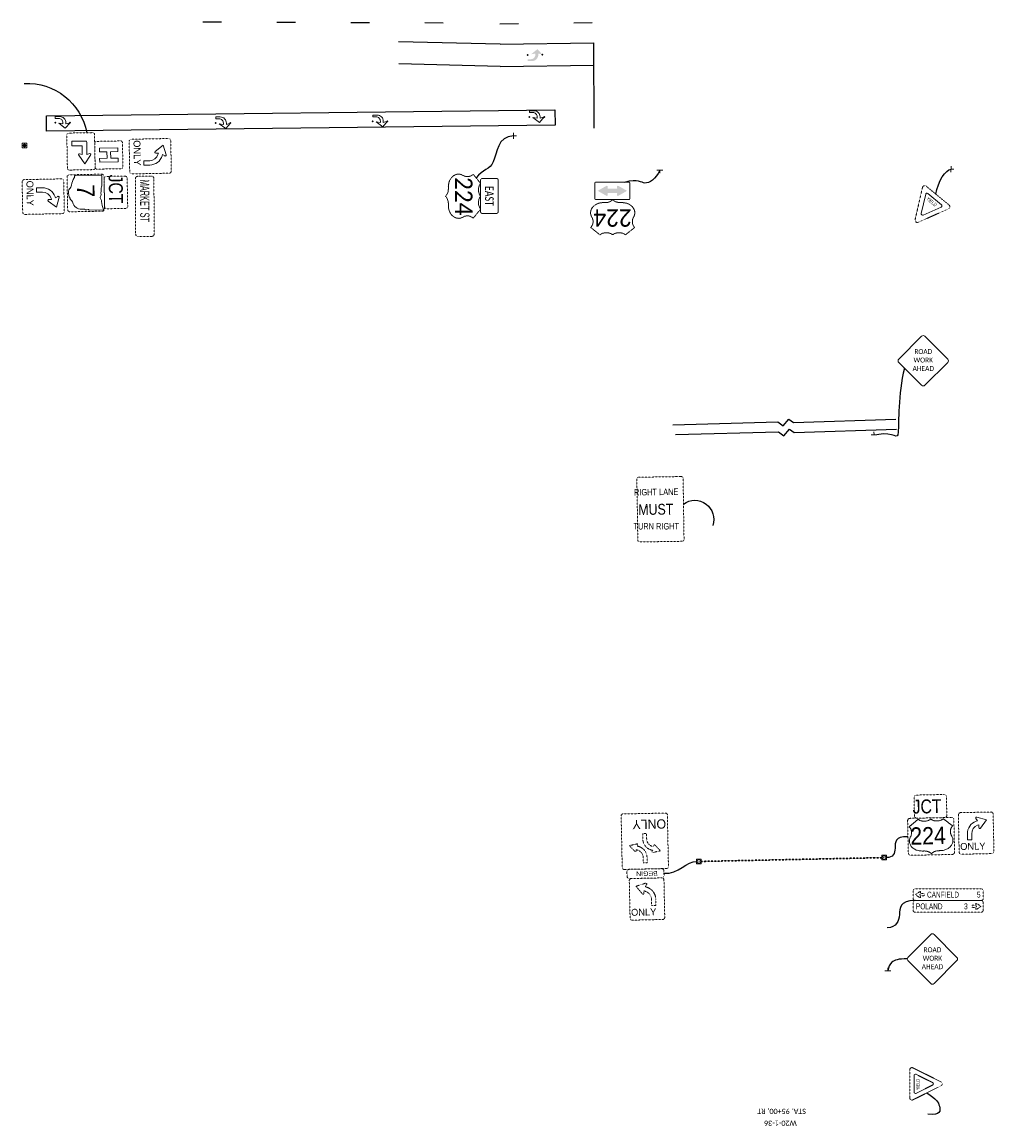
# Model space of a CAD drawing. Extents: x 2474761 to 2485264, y 499455 to 501118.
# Tile 2 of 30: x 2475254 to 2475780, y 499455 to 500051. Entities that reach past the tile are written whole.
import ezdxf
from ezdxf.enums import TextEntityAlignment as Align

# ---------------------------------------------------------------- set-up
doc = ezdxf.new("R2010")
doc.units = 21
doc.header["$MEASUREMENT"] = 0
for name, pattern in [('DGN Style 2', [0.017105, 0.010263, -0.006842]), ('dsolidcl', [0]), ('lane', [40, 10, -30]), ('OhDOT_USTN1', [0.055, 0.014, -0.041])]:
    doc.linetypes.add(name, pattern=pattern)
for name, color, linetype, lineweight in [('_CIVIL_CONSTRUCTION (Construction)', 7, 'Continuous', 0), ('MT_P_Cells (Construction)', 7, 'Continuous', 0), ('PM_X_Cells (Construction)', 251, 'Continuous', 0)]:
    doc.layers.add(name, color=color, linetype=linetype, lineweight=lineweight)
for name, color, linetype in [('MT_P_Cells', 7, 'Continuous'), ('MT_P_Channelizing_Line', 7, 'Continuous'), ('MT_P_CL_Double_Solid', 2, 'dsolidcl'), ('MT_P_Lane_Line', 7, 'lane'), ('MT_P_Stop_Line', 7, 'Continuous'), ('MT_P_Text', 7, 'Continuous'), ('PM_X_Cells', 7, 'Continuous'), ('SG_X_Wiring', 1, 'OhDOT_USTN1'), ('SH_Text', 7, 'Continuous'), ('SN_P_Signs', 120, 'Continuous'), ('SN_X_Foundation', 7, 'OhDOT_USTN1'), ('SN_X_Public', 3, 'Continuous')]:
    doc.layers.add(name, color=color, linetype=linetype)
doc.layers.add('SC_Scratch1', color=7, linetype='Continuous', plot=False)
doc.styles.add('Style-Calibri', font='calibri.ttf')
doc.styles.add('Style-ISO_FONTLEFT', font='ISO_FONTLEFT.shx')

# ---------------------------------------------------------------- blocks, each defined once
blk = doc.blocks.new('W20-1')
at = {"layer": 'SN_P_Signs', "color": 132, "linetype": 'Continuous', "lineweight": 13, "flags": 128}
blk.add_lwpolyline([(-0.663, 0.725), (-0.044, 1.344, -0.414214), (0.044, 1.344), (0.663, 0.725, -0.414214), (0.663, 0.637), (0.044, 0.018, -0.414214), (-0.044, 0.018), (-0.663, 0.637, -0.414214)], format="xyb", close=True, dxfattribs=at)
at = {"layer": 'SN_P_Signs', "color": 7, "linetype": 'Continuous', "lineweight": 13, "style": 'Style-Calibri', "width": 0.840421}
for s, p in [('ROAD', (0, 0.931)), ('WORK', (0, 0.702)), ('AHEAD', (0, 0.473))]:
    blk.add_text(s, height=0.1333, dxfattribs=at).set_placement(p, align=Align.MIDDLE_CENTER)
blk = doc.blocks.new('M3-2')
at = {"layer": 'SN_X_Public', "color": 132, "linetype": 'DGN Style 2', "lineweight": 0, "flags": 128}
blk.add_lwpolyline([(-0.45, 0.5), (0.45, 0.5), (0.45, 0.5, -0.414214), (0.5, 0.45), (0.5, 0.45), (0.5, 0.05), (0.5, 0.05, -0.414214), (0.45, 0), (0.45, 0), (-0.45, 0), (-0.45, 0, -0.414214), (-0.5, 0.05), (-0.5, 0.05), (-0.5, 0.45), (-0.5, 0.45, -0.414214)], format="xyb", close=True, dxfattribs=at)
at = {"layer": 'SN_X_Public', "color": 7, "linetype": 'DGN Style 2', "lineweight": 0, "style": 'Style-Calibri', "width": 0.72}
blk.add_text('EAST', height=0.25, dxfattribs=at).set_placement((0, 0.25), align=Align.MIDDLE_CENTER)
blk = doc.blocks.new('M1-H4-3_Obsolete')
at = {"layer": 'SN_X_Public', "color": 132, "linetype": 'DGN Style 2', "lineweight": 0}
blk.add_rational_spline([(-0.365, 1), (-0.495, 0.896), (-0.625, 0.792), (-0.503, 0.652), (-0.594, 0.499), (-0.842, 0.078), (-0.26, 0.083), (-0.234, 0.083), (-0.208, 0.083), (-0.078, 0.083), (0, 0), (0.078, 0.083), (0.208, 0.083), (0.234, 0.083), (0.26, 0.083), (0.842, 0.078), (0.594, 0.499), (0.503, 0.652), (0.625, 0.792), (0.495, 0.896), (0.365, 1), (0.182, 0.857), (0, 1), (-0.182, 0.857), (-0.365, 1)], [1, 1, 1, 0.864038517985, 1, 0.531351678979, 1, 1, 1, 0.894427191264, 1, 0.894427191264, 1, 1, 1, 0.531351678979, 1, 0.864038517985, 1, 1, 1, 0.714142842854, 1, 0.714142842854, 1], degree=2, knots=[0, 0, 0, 0.083333, 0.083333, 0.166667, 0.166667, 0.25, 0.25, 0.333333, 0.333333, 0.416667, 0.416667, 0.5, 0.5, 0.583333, 0.583333, 0.666667, 0.666667, 0.75, 0.75, 0.833333, 0.833333, 0.916667, 0.916667, 1, 1, 1], dxfattribs=at)
at = {"layer": 'SN_X_Public', "color": 7, "linetype": 'DGN Style 2', "lineweight": 0, "style": 'Style-Calibri', "width": 0.919998}
blk.add_text('224', height=0.5, dxfattribs=at).set_placement((0, 0.271), align=Align.CENTER)
blk = doc.blocks.new('W1-7')
at = {"layer": 'SN_X_Public', "linetype": 'DGN Style 2', "lineweight": 0, "extrusion": (0, 0, -1)}
blk.add_hatch(color=7, dxfattribs=at).paths.add_polyline_path([(0.138, 0.188), (-0.138, 0.188), (-0.138, 0.187), (-0.131, 0.135), (-0.131, 0.135, -0.618034), (-0.17, 0.109), (-0.17, 0.109), (-0.417, 0.25), (-0.17, 0.391), (-0.17, 0.391, -0.618034), (-0.131, 0.365), (-0.131, 0.365), (-0.138, 0.313), (0.138, 0.313), (0.132, 0.365), (0.131, 0.365, -0.618034), (0.17, 0.391), (0.17, 0.391), (0.417, 0.25), (0.17, 0.109), (0.17, 0.109, -0.618034), (0.131, 0.135), (0.132, 0.135)])
at = {"layer": 'SN_X_Public', "color": 132, "linetype": 'DGN Style 2', "lineweight": 0, "flags": 128}
blk.add_lwpolyline([(-0.467, 0.5), (0.467, 0.5, -0.414214), (0.5, 0.467), (0.5, 0.033, -0.414214), (0.467, 0), (-0.467, 0, -0.414214), (-0.5, 0.033), (-0.5, 0.467, -0.414214)], format="xyb", close=True, dxfattribs=at)
blk = doc.blocks.new('R3-9a_1')
at = {"layer": 'SN_X_Public', "color": 132, "linetype": 'DGN Style 2', "lineweight": 0, "flags": 128}
blk.add_lwpolyline([(11.5, 30), (-11.5, 30, 0.414214), (-12.5, 29), (-12.5, 1, 0.414214), (-11.5, 0), (11.5, 0, 0.414214), (12.5, 1), (12.5, 29, 0.414214)], format="xyb", close=True, dxfattribs=at)
at = {"layer": 'SN_X_Public', "color": 7, "linetype": 'DGN Style 2', "lineweight": 0, "flags": 128}
for points in [[(-1.02, 26.66), (1.06, 26.66), (1.06, 23.71), (1.06, 23.71, 0.38093), (4.84, 19.53), (4.84, 19.53), (4.84, 20.14), (4.84, 20.14, -0.576454), (5.55, 20.29), (5.55, 20.29), (8.34, 17.2), (4.27, 16.36), (4.27, 16.36, -0.686927), (3.87, 17.03), (3.87, 17.03), (4.19, 17.52), (4.19, 17.52, -0.372924), (-1.02, 23.95), (-1.02, 23.95)], [(-1.04, 10.87), (1.04, 10.87), (1.04, 13.58), (1.04, 13.58, 0.375838), (-4.23, 20.03), (-4.23, 20.02), (-3.77, 20.65), (-3.77, 20.65, 0.545145), (-4.25, 21.17), (-4.25, 21.17), (-8.31, 20.33), (-5.52, 17.24), (-5.52, 17.24, 0.576454), (-4.81, 17.39), (-4.81, 17.39), (-4.81, 18), (-4.81, 18, -0.391865), (-1.04, 13.66), (-1.04, 13.66)]]:
    blk.add_lwpolyline(points, format="xyb", close=True, dxfattribs=at)
at = {"layer": 'SN_X_Public', "color": 7, "linetype": 'DGN Style 2', "lineweight": 0, "style": 'Style-ISO_FONTLEFT'}
blk.add_text('ONLY', height=5, dxfattribs=at).set_placement((-2.61, 5.84), align=Align.MIDDLE_CENTER)
blk = doc.blocks.new('R3-9cP_1')
at = {"layer": 'SN_X_Public', "color": 132, "linetype": 'DGN Style 2', "lineweight": 0, "flags": 128}
blk.add_lwpolyline([(-8.75, 5), (8.75, 5, -0.414214), (10, 3.75), (10, 1.25, -0.414214), (8.75, 0), (-8.75, 0, -0.414214), (-10, 1.25), (-10, 3.75, -0.414214)], format="xyb", close=True, dxfattribs=at)
at = {"layer": 'SN_X_Public', "color": 7, "linetype": 'DGN Style 2', "lineweight": 0, "style": 'Style-ISO_FONTLEFT', "width": 1.12}
blk.add_text('BEGIN', height=2.5, dxfattribs=at).set_placement((-0.78, 2.5), align=Align.MIDDLE_CENTER)
blk = doc.blocks.new('R3-5L_1')
at = {"layer": 'SN_X_Public', "color": 132, "linetype": 'DGN Style 2', "lineweight": 0, "flags": 128}
blk.add_lwpolyline([(-15.36, 4.34), (-14.55, -6.57, 0.414214), (-13.72, -7.29), (-0.32, -6.29, 0.414214), (0.41, -5.45), (-0.41, 5.45, 0.414214), (-1.24, 6.17), (-14.64, 5.18, 0.414214)], format="xyb", close=True, dxfattribs=at)
at = {"layer": 'SN_X_Public', "color": 7, "linetype": 'DGN Style 2', "lineweight": 0, "flags": 128}
blk.add_lwpolyline([(-7.51, 2.63, 0.325607), (-11.76, -0.98), (-11.88, -1.47), (-12.71, -0.97, 0.711791), (-13.16, -1.35), (-11.87, -4.75), (-9.17, -2.31, 0.711791), (-9.4, -1.77), (-10.36, -1.83), (-10.24, -1.35, -0.325589), (-7.39, 1.07), (-5.21, 1.23), (-5.33, 2.79)], format="xyb", close=True, dxfattribs=at)
at = {"layer": 'SN_X_Public', "color": 7, "linetype": 'DGN Style 2', "lineweight": 0, "style": 'Style-ISO_FONTLEFT'}
blk.add_text('ONLY', height=2.5, rotation=94.249, dxfattribs=at).set_placement((-2.71, -1.51), align=Align.MIDDLE_CENTER)
blk = doc.blocks.new('SSFN_30X')
at = {"layer": 'SN_X_Foundation', "color": 7, "linetype": 'Continuous', "lineweight": 0, "flags": 128}
blk.add_lwpolyline([(-1.25, -1.25), (1.25, -1.25), (1.25, 1.25), (-1.25, 1.25)], close=True, dxfattribs=at)
at = {"layer": 'SN_X_Foundation', "color": 7, "linetype": 'Continuous', "lineweight": 0}
blk.add_circle((0, 0), 1, dxfattribs=at)
blk = doc.blocks.new('M1-4-3_1')
at = {"layer": 'SN_X_Public', "color": 132, "linetype": 'DGN Style 2', "lineweight": 0, "flags": 128}
blk.add_lwpolyline([(11.25, 20), (-11.25, 20, 0.414214), (-12.5, 18.75), (-12.5, 1.25, 0.414214), (-11.25, 0), (11.25, 0, 0.414214), (12.5, 1.25), (12.5, 18.75, 0.414214)], format="xyb", close=True, dxfattribs=at)
at = {"layer": 'SN_X_Public', "color": 7, "linetype": 'Continuous', "lineweight": 0}
blk.add_rational_spline([(-6.84, 19.38), (-9.28, 17.42), (-11.72, 15.47), (-9.43, 12.86), (-11.15, 9.98), (-15.78, 2.09), (-4.88, 2.19), (-4.39, 2.19), (-3.91, 2.19), (-1.46, 2.19), (0, 0.63), (1.46, 2.19), (3.91, 2.19), (4.39, 2.19), (4.88, 2.19), (15.78, 2.09), (11.15, 9.98), (9.43, 12.86), (11.72, 15.47), (9.28, 17.42), (6.84, 19.38), (3.42, 16.69), (0, 19.38), (-3.42, 16.69), (-6.84, 19.38)], [1, 1, 1, 0.864038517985, 1, 0.531351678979, 1, 1, 1, 0.894427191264, 1, 0.894427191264, 1, 1, 1, 0.531351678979, 1, 0.864038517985, 1, 1, 1, 0.714142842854, 1, 0.714142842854, 1], degree=2, knots=[0, 0, 0, 0.083333, 0.083333, 0.166667, 0.166667, 0.25, 0.25, 0.333333, 0.333333, 0.416667, 0.416667, 0.5, 0.5, 0.583333, 0.583333, 0.666667, 0.666667, 0.75, 0.75, 0.833333, 0.833333, 0.916667, 0.916667, 1, 1, 1], dxfattribs=at)
at = {"layer": 'SN_X_Public', "color": 7, "linetype": 'Continuous', "lineweight": 0, "style": 'Style-ISO_FONTLEFT', "width": 0.917331}
blk.add_text('224', height=9.375, dxfattribs=at).set_placement((-1.63, 5.7), align=Align.CENTER)
blk = doc.blocks.new('R3-5R')
at = {"layer": 'SN_X_Public', "color": 132, "linetype": 'DGN Style 2', "lineweight": 0, "flags": 128}
blk.add_lwpolyline([(-1.64, 4.5), (1.64, 4.5, -0.414214), (1.88, 4.27), (1.88, 0.23, -0.414214), (1.64, 0), (-1.64, 0, -0.414214), (-1.88, 0.23), (-1.88, 4.27, -0.414214)], format="xyb", close=True, dxfattribs=at)
at = {"layer": 'SN_X_Public', "color": 7, "linetype": 'Continuous', "lineweight": 0, "flags": 128}
blk.add_lwpolyline([(-0.95, 2.19, -0.325607), (0.03, 3.54), (0.17, 3.59), (0.01, 3.82, -0.711791), (0.11, 3.97), (1.16, 3.66), (0.49, 2.79, -0.711791), (0.32, 2.85), (0.32, 3.14), (0.18, 3.09, 0.325589), (-0.48, 2.19), (-0.48, 1.53), (-0.95, 1.53)], format="xyb", close=True, dxfattribs=at)
at = {"layer": 'SN_X_Public', "color": 7, "linetype": 'Continuous', "lineweight": 0, "style": 'Style-ISO_FONTLEFT'}
blk.add_text('ONLY', height=0.75, dxfattribs=at).set_placement((-0.39, 0.84), align=Align.MIDDLE_CENTER)
blk = doc.blocks.new('M2-1_2')
at = {"layer": 'SN_X_Public', "color": 132, "linetype": 'DGN Style 2', "lineweight": 0, "flags": 128}
blk.add_lwpolyline([(7.5, 12.5), (-7.5, 12.5, 0.414214), (-8.75, 11.25), (-8.75, 1.25, 0.414214), (-7.5, 0), (7.5, 0, 0.414214), (8.75, 1.25), (8.75, 11.25, 0.414214)], format="xyb", close=True, dxfattribs=at)
at = {"layer": 'SN_X_Public', "color": 7, "linetype": 'Continuous', "lineweight": 0, "style": 'Style-ISO_FONTLEFT', "width": 0.853333}
blk.add_text('JCT', height=7.5, dxfattribs=at).set_placement((-1.83, 6.25), align=Align.MIDDLE_CENTER)
blk = doc.blocks.new('LFT_2')
at = {"layer": 'SN_X_Public', "color": 7, "linetype": 'DGN Style 2', "lineweight": 0, "flags": 128}
blk.add_lwpolyline([(-0.06, -1.77), (-2.57, 0), (-0.06, 1.77, -0.718024), (0.34, 1.48), (0.08, 0.67), (0.09, 0.67), (2.43, 0.67), (2.43, -0.67), (0.09, -0.67), (0.08, -0.67), (0.34, -1.48, -0.718024)], format="xyb", close=True, dxfattribs=at)
blk = doc.blocks.new('RGT')
at = {"layer": 'SN_X_Public', "color": 7, "linetype": 'DGN Style 2', "lineweight": 0, "flags": 128}
blk.add_lwpolyline([(0.06, 1.77), (2.57, 0), (0.06, -1.77, -0.718024), (-0.34, -1.48), (-0.08, -0.67), (-0.09, -0.67), (-2.43, -0.67), (-2.43, 0.67), (-0.09, 0.67), (-0.08, 0.67), (-0.34, 1.48, -0.718024)], format="xyb", close=True, dxfattribs=at)
blk = doc.blocks.new('SGN1P_1')
at = {"layer": 'SN_P_Signs', "color": 3, "linetype": 'Continuous', "lineweight": 0}
for p, q in [((0, 0.08), (0, -0.08)), ((0, 0), (-0.08, 0))]:
    blk.add_line(p, q, dxfattribs=at)
blk = doc.blocks.new('R1-2')
at = {"layer": 'SN_X_Public', "color": 132, "linetype": 'DGN Style 2', "lineweight": 0}
for p, q in [((-7.59, 18.52), (-7.59, 18.53)), ((1.79, 18.44), (1.77, 18.43))]:
    blk.add_line(p, q, dxfattribs=at)
at = {"layer": 'SN_X_Public', "color": 7, "linetype": 'Continuous', "lineweight": 0}
for p, q in [((-0.6, 5.36), (-5.28, 14.95)), ((4.92, 15.91), (-4.61, 16))]:
    blk.add_line(p, q, dxfattribs=at)
at = {"layer": 'SN_X_Public', "color": 132, "linetype": 'DGN Style 2', "lineweight": 0, "flags": 128}
blk.add_lwpolyline([(-7.8, 18.53), (8.16, 18.38, -0.557537), (9.26, 16.56), (1.12, 0.68, -0.618034), (-1.11, 0.7), (-8.93, 16.73, -0.557537)], format="xyb", close=True, dxfattribs=at)
at = {"layer": 'SN_X_Public', "color": 7, "linetype": 'Continuous', "lineweight": 0, "flags": 128}
blk.add_lwpolyline([(5.57, 14.84), (0.71, 5.35)], dxfattribs=at)
at = {"layer": 'SN_X_Public', "color": 7, "linetype": 'Continuous', "lineweight": 0, "extrusion": (0, 0, -1)}
for centre, start, end in [((4.62, 15.27), 333.99398, 90.55903), ((-4.92, 15.17), 90.55903, 207.12408), ((-0.06, 5.68), 207.12408, 333.99398)]:
    blk.add_arc(centre, 0.733, start, end, dxfattribs=at)
at = {"layer": 'SN_X_Public', "color": 7, "linetype": 'Continuous', "lineweight": 0, "style": 'Style-ISO_FONTLEFT', "width": 0.699545}
blk.add_text('YIELD', height=1.925, rotation=359.44097, dxfattribs=at).set_placement((-0.22, 13.84), align=Align.MIDDLE_CENTER)
blk = doc.blocks.new('M1-5-2_1')
at = {"layer": 'SN_X_Public', "color": 132, "linetype": 'DGN Style 2', "lineweight": 0, "flags": 128}
blk.add_lwpolyline([(8.75, 20), (-8.75, 20, 0.414214), (-10, 18.75), (-10, 1.25, 0.414214), (-8.75, 0), (8.75, 0, 0.414214), (10, 1.25), (10, 18.75, 0.414214)], format="xyb", close=True, dxfattribs=at)
at = {"layer": 'SN_X_Public', "color": 7, "linetype": 'Continuous', "lineweight": 0, "flags": 128}
blk.add_lwpolyline([(9.36, 11.71), (9.36, 19.16), (9.36, 19.16, 0.497906), (9.12, 19.39, -0.057055), (4.71, 18.42, 0.102558), (3.17, 17.89, -0.2725), (1.64, 18.05, 0.289933), (0.29, 18.12, -0.350735), (-0.46, 18.27, 0.06336), (-2.36, 18.35, -0.174044), (-3.71, 18.8), (-3.71, 18.8), (-9.2, 18.8), (-9.2, 18.8, 0.414214), (-9.39, 18.56), (-9.39, 18.56), (-9.39, 4.33), (-9.39, 4.33, 0.395667), (-9.22, 4.08, 0.057944), (-8.83, 4.11, -0.284496), (-8.27, 3.81, 0.073372), (-4.37, 2.29, -0.125673), (-2.41, 1.23, 0.247435), (0.19, 0.7, -0.111792), (1.22, 0.85, 0.206964), (2.33, 1.31, -0.300474), (2.8, 1.38, 0.178145), (3.73, 1.99, -0.213349), (5.68, 3.05, 0.347635), (8.71, 8.43, -0.222258), (9.08, 9.56, 0.192645), (9.03, 11, -0.479082), (9.21, 11.47, 0.354759), (9.36, 11.71), (9.36, 11.71)], format="xyb", close=True, dxfattribs=at)
at = {"layer": 'SN_X_Public', "color": 7, "linetype": 'Continuous', "lineweight": 0, "style": 'Style-ISO_FONTLEFT'}
blk.add_text('7', height=9.38, dxfattribs=at).set_placement((-1.14, 5.33), align=Align.CENTER)
blk = doc.blocks.new('D9-2')
at = {"layer": 'SN_X_Public', "color": 132, "linetype": 'DGN Style 2', "lineweight": 0, "flags": 128}
blk.add_lwpolyline([(-6.56, 15), (6.56, 15), (6.56, 15, -0.414214), (7.5, 14.06), (7.5, 14.06), (7.5, 0.94), (7.5, 0.94, -0.414214), (6.56, 0), (6.56, 0), (-6.56, 0), (-6.56, 0, -0.414214), (-7.5, 0.94), (-7.5, 0.94), (-7.5, 14.06), (-7.5, 14.06, -0.414214)], format="xyb", close=True, dxfattribs=at)
at = {"layer": 'SN_X_Public', "color": 7, "linetype": 'Continuous', "lineweight": 0, "flags": 128}
blk.add_lwpolyline([(-3.75, 2.5), (-3.75, 12.5), (-1.75, 12.5), (-1.75, 8.5), (1.75, 8.5), (1.75, 12.5), (3.75, 12.5), (3.75, 2.5), (1.75, 2.5), (1.75, 6.5), (-1.75, 6.5), (-1.75, 2.5)], close=True, dxfattribs=at)
blk = doc.blocks.new('R3-5L')
at = {"layer": 'SN_X_Public', "color": 132, "linetype": 'DGN Style 2', "lineweight": 0, "flags": 128}
blk.add_lwpolyline([(-15.36, 4.34), (-14.55, -6.57, 0.414214), (-13.72, -7.29), (-0.32, -6.29, 0.414214), (0.41, -5.45), (-0.41, 5.45, 0.414214), (-1.24, 6.17), (-14.64, 5.18, 0.414214)], format="xyb", close=True, dxfattribs=at)
at = {"layer": 'SN_X_Public', "color": 7, "linetype": 'Continuous', "lineweight": 0, "flags": 128}
blk.add_lwpolyline([(-7.51, 2.63, 0.325607), (-11.76, -0.98), (-11.88, -1.47), (-12.71, -0.97, 0.711791), (-13.16, -1.35), (-11.87, -4.75), (-9.17, -2.31, 0.711791), (-9.4, -1.77), (-10.36, -1.83), (-10.24, -1.35, -0.325589), (-7.39, 1.07), (-5.21, 1.23), (-5.33, 2.79)], format="xyb", close=True, dxfattribs=at)
at = {"layer": 'SN_X_Public', "color": 7, "linetype": 'Continuous', "lineweight": 0, "style": 'Style-ISO_FONTLEFT'}
blk.add_text('ONLY', height=2.5, rotation=94.249, dxfattribs=at).set_placement((-2.71, -1.51), align=Align.MIDDLE_CENTER)
blk = doc.blocks.new('W16-6PR')
at = {"layer": 'SN_X_Public', "color": 132, "linetype": 'DGN Style 2', "lineweight": 0, "flags": 128}
blk.add_lwpolyline([(9, 15), (-9, 15, 0.414214), (-10, 14), (-10, 1, 0.414214), (-9, 0), (9, 0, 0.414214), (10, 1), (10, 14, 0.414214)], format="xyb", close=True, dxfattribs=at)
at = {"layer": 'SN_X_Public', "color": 7, "linetype": 'Continuous', "lineweight": 0, "flags": 128}
blk.add_lwpolyline([(-5, 10.71), (1.79, 10.71), (1.31, 12.31), (1.31, 12.31, -0.668167), (2.12, 12.65), (2.12, 12.65), (6.78, 9.46), (2.12, 6.26), (2.12, 6.26, -0.668188), (1.31, 6.6), (1.31, 6.6), (1.79, 8.2), (-2.68, 8.2), (-2.68, 8.2, 0.414214), (-3.04, 7.85), (-3.04, 7.85), (-3.04, 2.67), (-5.54, 2.67), (-5.54, 10.17), (-5.54, 10.17, -0.414214), (-5, 10.71), (-5, 10.71)], format="xyb", close=True, dxfattribs=at)
blk = doc.blocks.new('PMRTP_MT')
at = {"layer": 'MT_P_Cells', "linetype": 'Continuous', "lineweight": 0, "extrusion": (0, 0, -1)}
blk.add_hatch(color=7, dxfattribs=at).paths.add_polyline_path([(5.52, 3.33, 0.418865), (2.24, 0), (2.24, 0), (2.24, -0.67), (0, 0), (2.56, -3), (6.08, -0.33), (3.84, -0.67), (3.84, 0.04, -0.414214), (6.14, 2.33), (8, 2.33), (8, 3.33)])
at = {"layer": 'MT_P_Cells (Construction)', "color": 7, "linetype": 'Continuous', "lineweight": 30}
for p in [(-8, 0), (0, 0)]:
    blk.add_point(p, dxfattribs=at)
blk = doc.blocks.new('SGN1P_7')
at = {"layer": 'SN_X_Public', "color": 3, "linetype": 'Continuous', "lineweight": 0}
for p, q in [((0, 0), (-0.08, 0)), ((0, 0.08), (0, -0.08))]:
    blk.add_line(p, q, dxfattribs=at)
blk = doc.blocks.new('SGN1P')
at = {"layer": 'SN_X_Public', "color": 3, "linetype": 'Continuous', "lineweight": 0}
for p, q in [((0, 0), (-0.08, 0)), ((0, 0.08), (0, -0.08))]:
    blk.add_line(p, q, dxfattribs=at)
blk = doc.blocks.new('SSFN_30P_1')
at = {"layer": 'SN_X_Foundation', "linetype": 'Continuous', "lineweight": 0}
h = blk.add_hatch(color=7, dxfattribs=at)
edge = h.paths.add_edge_path()
edge.add_arc((0, 0), 1, 0, 360)
at = {"layer": 'SN_X_Foundation', "color": 7, "linetype": 'Continuous', "lineweight": 13, "flags": 128}
blk.add_lwpolyline([(-1.25, -1.25), (1.25, -1.25), (1.25, 1.25), (-1.25, 1.25)], close=True, dxfattribs=at)
blk = doc.blocks.new('PMRT_1')
at = {"layer": 'PM_X_Cells', "color": 7, "linetype": 'Continuous', "lineweight": 0, "flags": 128}
blk.add_lwpolyline([(-5.52, 3.33, -0.418865), (-2.24, 0), (-2.24, 0), (-2.24, -0.67), (0, 0), (-2.56, -3), (-6.08, -0.33), (-3.84, -0.67), (-3.84, 0.04, 0.414214), (-6.14, 2.33), (-8, 2.33), (-8, 3.33)], format="xyb", close=True, dxfattribs=at)
at = {"layer": 'PM_X_Cells (Construction)', "color": 7, "linetype": 'Continuous', "lineweight": 30}
for p in [(-8, 0), (0, 0)]:
    blk.add_point(p, dxfattribs=at)

msp = doc.modelspace()

# ---------------------------------------------------------------- linework, layer by layer
at = {"layer": '_CIVIL_CONSTRUCTION (Construction)', "color": 7, "linetype": 'Continuous', "lineweight": 0}
msp.add_arc((2475255.67, 499984.62), 0.05, 0, 359.99999, dxfattribs=at)
at = {"layer": 'MT_P_Channelizing_Line'}
for q in [(2475458.06, 500028.73), (2475563.52, 500028.11)]:
    msp.add_line((2475512.81, 500027.36), q, dxfattribs=at)
at = {"layer": 'MT_P_CL_Double_Solid'}
for q in [(2475457.89, 500040.6), (2475563.44, 500040.11)]:
    msp.add_line((2475512.88, 500039.36), q, dxfattribs=at)
at = {"layer": 'MT_P_Lane_Line'}
for p, q in [((2475482.14, 500050.83), (2475326.36, 500051.33)), ((2475512.71, 500050.36), (2475563.37, 500051.11))]:
    msp.add_line(p, q, dxfattribs=at)
at = {"layer": 'MT_P_Stop_Line'}
msp.add_line((2475563.74, 499994), (2475563.44, 500040.11), dxfattribs=at)
at = {"layer": 'MT_P_Text', "flags": 128}
for points in [[(2475606.28, 499833.64), (2475662.95, 499835.12), (2475665.94, 499833.03), (2475668.96, 499836.59), (2475671.49, 499834.85), (2475726.89, 499836.6)], [(2475607.69, 499828.38), (2475663.36, 499829.71), (2475666.34, 499827.62), (2475669.36, 499831.18), (2475671.89, 499829.44), (2475727.21, 499831.2)]]:
    msp.add_lwpolyline(points, dxfattribs=at)
at = {"layer": 'MT_P_Text'}
for points in [[(2475731.45, 499864.27), (2475727.89, 499849.88), (2475729.04, 499819.15), (2475726.3, 499830.15), (2475716.63, 499828.2)], [(2475732.98, 499544.76), (2475728.17, 499545), (2475723.98, 499543.11), (2475722.82, 499540.62), (2475722.55, 499538.37)]]:
    msp.add_open_spline(points, degree=3, dxfattribs=at)
at = {"layer": 'SC_Scratch1', "flags": 128}
msp.add_lwpolyline([(2475267.56, 500000.59), (2475542.44, 500003.88), (2475542.53, 499995.62), (2475267.66, 499992.33)], close=True, dxfattribs=at)
at = {"layer": 'SG_X_Wiring', "lineweight": 30}
msp.add_line((2475720.45, 499599.57), (2475620.37, 499597.49), dxfattribs=at)
at = {"layer": 'SH_Text', "extrusion": (0, 0, -1)}
for centre, radius, start, end in [((-2475257.03, 499985.35), 32.88, 87.38309, 169.2263), ((-2475618.12, 499782.51), 10.25, 53.38802, 199.40618)]:
    msp.add_arc(centre, radius, start, end, dxfattribs=at)
at = {"layer": 'SH_Text'}
for points in [[(2475520.12, 499989.81), (2475511.35, 499989.71), (2475510.93, 499970.89), (2475503.49, 499971.81), (2475499.89, 499967.08)], [(2475599.19, 499971.2), (2475596.97, 499966.48), (2475589.86, 499961.9), (2475587.97, 499966.87), (2475579.84, 499964.66)], [(2475748.45, 499958.31), (2475749.69, 499965.29), (2475753.8, 499971.64), (2475756.65, 499971.74)], [(2475733.38, 499610.79), (2475726.07, 499611.29), (2475727.01, 499603.95), (2475725.49, 499599.59), (2475721.7, 499599.57)], [(2475601.45, 499591.13), (2475609.17, 499590.45), (2475614.01, 499597.82), (2475619.12, 499597.49)], [(2475737.31, 499576.39), (2475728.56, 499576.16), (2475729.52, 499568.45), (2475727.28, 499561.9), (2475722.09, 499561.63)], [(2475743.64, 499472.41), (2475748.97, 499468.72), (2475750.62, 499466.12), (2475751.25, 499459.82), (2475744.13, 499460.88)]]:
    msp.add_open_spline(points, degree=3, dxfattribs=at)
at = {"layer": 'SN_X_Public', "color": 132, "linetype": 'DGN Style 2', "lineweight": 0}
for p, q in [((2475315.66, 499966.68), (2475315.78, 499936.68)), ((2475325.78, 499936.72), (2475325.66, 499966.72)), ((2475734.35, 499478.79), (2475734.35, 499478.77)), ((2475734.35, 499469.88), (2475734.35, 499469.88))]:
    msp.add_line(p, q, dxfattribs=at)
at = {"layer": 'SN_X_Public', "color": 7, "linetype": 'Continuous', "lineweight": 0}
msp.add_line((2475736.72, 499481.79), (2475736.72, 499472.73), dxfattribs=at)
at = {"layer": 'SN_X_Public', "color": 7, "linetype": 'DGN Style 2', "lineweight": 0}
msp.add_line((2475746.79, 499476.64), (2475737.73, 499472.11), dxfattribs=at)
at = {"layer": 'SN_X_Public', "color": 132, "linetype": 'DGN Style 2', "lineweight": 0, "flags": 128}
for points in [[(2475324.4, 499967.97), (2475316.9, 499967.94)], [(2475324.53, 499935.47), (2475317.03, 499935.44)]]:
    msp.add_lwpolyline(points, dxfattribs=at)
for points in [[(2475610.77, 499805.6), (2475587.77, 499805.24), (2475587.77, 499805.24, 0.414214), (2475586.79, 499804.23), (2475586.79, 499804.23), (2475587.3, 499771.23), (2475587.3, 499771.23, 0.414214), (2475588.31, 499770.25), (2475588.31, 499770.25), (2475611.31, 499770.6), (2475611.31, 499770.6, 0.414214), (2475612.3, 499771.62), (2475612.3, 499771.62), (2475611.79, 499804.61), (2475611.79, 499804.61, 0.414214)], [(2475772.93, 499582.72), (2475737.31, 499582.72, 0.414214), (2475736.12, 499581.53), (2475736.12, 499577.57, 0.414214), (2475737.31, 499576.39), (2475772.93, 499576.39, 0.414214), (2475774.12, 499577.57), (2475774.12, 499581.53, 0.414214)], [(2475737.31, 499576.39), (2475772.93, 499576.39, -0.414214), (2475774.12, 499575.2), (2475774.12, 499571.24, -0.414214), (2475772.93, 499570.05), (2475737.31, 499570.05, -0.414214), (2475736.12, 499571.24), (2475736.12, 499575.2, -0.414214)], [(2475734.35, 499469.68), (2475734.35, 499484.84, -0.557537), (2475736.06, 499485.9), (2475751.22, 499478.33, -0.618034), (2475751.22, 499476.2), (2475736.06, 499468.62, -0.557537)]]:
    msp.add_lwpolyline(points, format="xyb", close=True, dxfattribs=at)
at = {"layer": 'SN_X_Public', "color": 7, "linetype": 'DGN Style 2', "lineweight": 0, "flags": 128}
msp.add_lwpolyline([(2475737.73, 499482.42), (2475746.79, 499477.89)], dxfattribs=at)
at = {"layer": 'SN_X_Public', "color": 132, "linetype": 'DGN Style 2', "lineweight": 0}
for centre, start, end in [((2475316.91, 499966.69), 90.23302, 180.23302), ((2475324.53, 499936.72), 270.23302, 0.23302)]:
    msp.add_arc(centre, 1.25, start, end, dxfattribs=at)
at = {"layer": 'SN_X_Public', "color": 132, "linetype": 'DGN Style 2', "lineweight": 0, "extrusion": (0, 0, -1)}
for centre, start, end in [((-2475324.41, 499966.72), 89.76698, 179.76698), ((-2475317.03, 499936.69), 269.76698, 359.76698)]:
    msp.add_arc(centre, 1.25, start, end, dxfattribs=at)
at = {"layer": 'SN_X_Public', "color": 7, "linetype": 'Continuous', "lineweight": 0, "extrusion": (0, 0, -1)}
for centre, start, end in [((-2475737.42, 499481.79), 360, 116.56505), ((-2475746.48, 499477.26), 116.56505, 243.43495), ((-2475737.42, 499472.73), 243.43495, 360)]:
    msp.add_arc(centre, 0.697, start, end, dxfattribs=at)
at = {"layer": 'SN_X_Public', "color": 172, "linetype": 'Continuous', "lineweight": 0}
msp.add_point((2475739.88, 499579.55), dxfattribs=at)
at = {"layer": 'SN_X_Public', "color": 172, "linetype": 'DGN Style 2', "lineweight": 0}
msp.add_point((2475770.36, 499573.22), dxfattribs=at)

# ---------------------------------------------------------------- block references
at = {"layer": 'MT_P_Cells', "color": 7, "linetype": 'Continuous', "lineweight": 30, "extrusion": (0, 0, -1), "rotation": 178.4598926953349}
msp.add_blockref('PMRTP_MT', (-2475535.7, 500033.76), dxfattribs=at)
at = {"layer": 'PM_X_Cells', "color": 7, "linetype": 'Continuous', "lineweight": 30}
for p in [(2475280.31, 499996.92), (2475367.06, 499996.71), (2475451.94, 499997.73), (2475536.69, 500000.09)]:
    msp.add_blockref('PMRT_1', p, dxfattribs=at)
at = {"layer": 'SN_P_Signs', "color": 7, "linetype": 'Continuous', "lineweight": 13, "xscale": 20, "yscale": 20, "zscale": 20}
for p in [(2475741.65, 499854.58), (2475746.61, 499531.13)]:
    msp.add_blockref('W20-1', p, dxfattribs=at)
at = {"layer": 'SN_P_Signs', "color": 3, "linetype": 'Continuous', "lineweight": 0, "xscale": 20, "yscale": 20, "zscale": 20, "rotation": 271.208485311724}
for p in [(2475715.03, 499828.16), (2475722.55, 499538.37)]:
    msp.add_blockref('SGN1P_1', p, dxfattribs=at)
at = {"layer": 'SN_X_Foundation', "color": 7, "linetype": 'Continuous', "lineweight": 13, "rotation": 90}
msp.add_blockref('SSFN_30P_1', (2475255.67, 499984.62), dxfattribs=at)
at = {"layer": 'SN_X_Foundation', "color": 7, "linetype": 'Continuous', "lineweight": 0, "rotation": 90}
for p in [(2475720.45, 499599.57), (2475620.37, 499597.49)]:
    msp.add_blockref('SSFN_30X', p, dxfattribs=at)
at = {"layer": 'SN_X_Public', "color": 7, "linetype": 'Continuous', "lineweight": 0}
for name, p, rotation in [('W16-6PR', (2475278.71, 499981.3), 271.0374993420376), ('D9-2', (2475293.76, 499979.3), 271.1170659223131), ('M1-5-2_1', (2475278.84, 499958.73), 271.1170659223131), ('M1-4-3_1', (2475746.09, 499601.05), 1.208485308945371)]:
    msp.add_blockref(name, p, dxfattribs=dict(at, rotation=rotation))
at = {"layer": 'SN_X_Public', "color": 132, "linetype": 'DGN Style 2', "lineweight": 0}
for name, p, xscale, yscale, zscale, rotation in [('R3-5L', (2475312.41, 499978.59), 1.5, 1.5, 1.5, 176.8680207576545), ('R3-5R', (2475254.55, 499956.74), 5.000248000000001, 5.000248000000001, 5.000248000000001, 271.1170659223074), ('M1-H4-3_Obsolete', (2475483.28, 499957.17), 19, 19, 19, 270), ('M3-2', (2475502.28, 499957.31), 19, 19, 19, 270), ('M1-H4-3_Obsolete', (2475573.72, 499955.32), 19, 19, 19, 180), ('R3-5R', (2475770.48, 499601.57), 5.000248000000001, 5.000248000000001, 5.000248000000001, 1.208485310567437), ('R3-5L_1', (2475592.52, 499565.94), 1.5, 1.5, 1.5, 266.95944014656)]:
    msp.add_blockref(name, p, dxfattribs=dict(at, xscale=xscale, yscale=yscale, zscale=zscale, rotation=rotation))
at = {"layer": 'SN_X_Public', "color": 3, "linetype": 'Continuous', "lineweight": 0, "xscale": 20, "yscale": 20, "zscale": 20}
for name, p, rotation in [('SGN1P_7', (2475520.12, 499989.81), 179.3100877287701), ('SGN1P_7', (2475599.19, 499971.2), 89.31008772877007), ('SGN1P', (2475756.65, 499971.74), 179.3100877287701)]:
    msp.add_blockref(name, p, dxfattribs=dict(at, rotation=rotation))
at = {"layer": 'SN_X_Public', "color": 132, "linetype": 'DGN Style 2', "lineweight": 0}
for name, p, rotation in [('M2-1_2', (2475298.84, 499959.12), 271.1170659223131), ('R1-2', (2475737.67, 499943.28), 321.0957334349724), ('M2-1_2', (2475745.66, 499621.05), 1.208485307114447), ('R3-9cP_1', (2475591.4, 499593.42), 181.2084853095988)]:
    msp.add_blockref(name, p, dxfattribs=dict(at, rotation=rotation))
at = {"layer": 'SN_X_Public', "color": 7, "linetype": 'DGN Style 2', "lineweight": 0, "xscale": 19, "yscale": 19, "zscale": 19, "rotation": 180}
msp.add_blockref('W1-7', (2475573.54, 499964.84), dxfattribs=at)
at = {"layer": 'SN_X_Public', "color": 7, "linetype": 'DGN Style 2', "lineweight": 0, "rotation": 181.2084853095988}
msp.add_blockref('R3-9a_1', (2475590.76, 499623.42), dxfattribs=at)
at = {"layer": 'SN_X_Public', "color": 7, "linetype": 'DGN Style 2', "lineweight": 0, "xscale": 0.95, "yscale": 0.95, "zscale": 0.95}
for name, p in [('LFT_2', (2475739.88, 499579.55)), ('RGT', (2475770.36, 499573.22))]:
    msp.add_blockref(name, p, dxfattribs=at)

# ---------------------------------------------------------------- texts
at = {"layer": 'MT_P_Text', "linetype": 'Continuous', "style": 'Style-Calibri'}
for s, p in [('STA. 95+00, RT', (2475665.08, 499462.37)), ('W20-1-36', (2475664.43, 499455.95))]:
    msp.add_text(s, height=2.8, rotation=180, dxfattribs=at).set_placement(p, align=Align.MIDDLE_CENTER)
at = {"layer": 'SN_X_Public', "color": 7, "linetype": 'Continuous', "lineweight": 0, "style": 'Style-ISO_FONTLEFT'}
for s, height, rotation, width, p in [('MARKET ST', 5, 270.23302, 0.6, (2475320.71, 499954.68)), ('RIGHT LANE', 3.5, 0.88404, 0.785714, (2475597.25, 499797.26)), ('MUST', 5.833, 0.88404, 0.857144, (2475597.02, 499787.88))]:
    msp.add_text(s, height=height, rotation=rotation, dxfattribs=dict(at, width=width)).set_placement(p, align=Align.MIDDLE_CENTER)
at = {"layer": 'SN_X_Public', "color": 7, "linetype": 'Continuous', "lineweight": 0, "style": 'Style-ISO_FONTLEFT', "width": 0.785714}
msp.add_text('TURN RIGHT', height=3.5, dxfattribs=at).set_placement((2475597.27, 499778.73), align=Align.MIDDLE_CENTER)
at = {"layer": 'SN_X_Public', "color": 7, "linetype": 'Continuous', "lineweight": 0, "style": 'Style-ISO_FONTLEFT', "width": 0.66}
for s, p in [('CANFIELD', (2475743.68, 499579.55)), ('POLAND', (2475737.7, 499573.22))]:
    msp.add_text(s, height=3.167, dxfattribs=at).set_placement(p, align=Align.MIDDLE_LEFT)
at = {"layer": 'SN_X_Public', "color": 7, "linetype": 'DGN Style 2', "lineweight": 0, "style": 'Style-ISO_FONTLEFT', "width": 0.66}
for s, p in [('5', (2475772.61, 499579.55)), ('3', (2475765.68, 499573.22))]:
    msp.add_text(s, height=3.17, dxfattribs=at).set_placement(p, align=Align.MIDDLE_RIGHT)
at = {"layer": 'SN_X_Public', "color": 7, "linetype": 'DGN Style 2', "lineweight": 0, "style": 'Style-ISO_FONTLEFT', "width": 0.699545}
msp.add_text('YIELD', height=1.828, rotation=90, dxfattribs=at).set_placement((2475738.74, 499476.92), align=Align.MIDDLE_CENTER)

doc.saveas('drawing.dxf')
